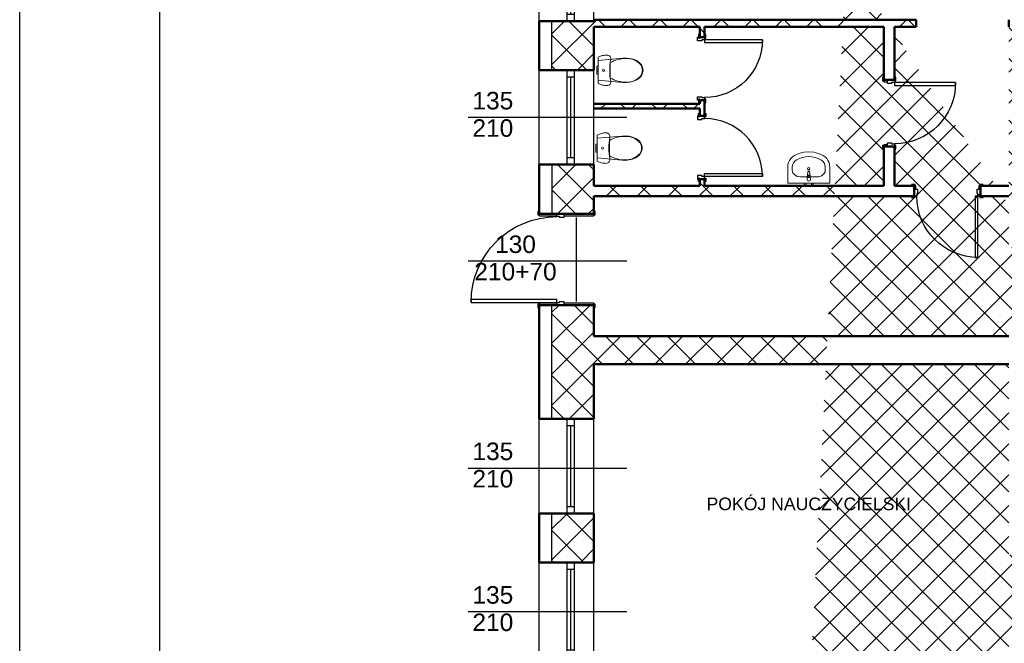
# Model space of a CAD drawing. Header units: millimetres. Extents: x 2263 to 12009, y 1338 to 5538.
# Tile 8 of 78: x 2263 to 3669, y 3645 to 4535. Entities that reach past the tile are written whole.
import ezdxf

# ---------------------------------------------------------------- set-up
doc = ezdxf.new("R2010")
doc.units = ezdxf.units.MM
for name, color, linetype in [('2D - Ogólne', 7, 'Continuous'), ('Drzwi Archicad', 7, 'Continuous'), ('Konstrukcja - Ściany zew', 7, 'Continuous'), ('Okna Archicada', 7, 'Continuous'), ('Opisy - Teksty', 7, 'Continuous')]:
    doc.layers.add(name, color=color, linetype=linetype)
for name, color, linetype, lineweight in [('A_opisy', 81, 'Continuous', 13), ('A_sanitarka', 140, 'Continuous', 13), ('A_ściany istniejące hatch', 82, 'Continuous', 9)]:
    doc.layers.add(name, color=color, linetype=linetype, lineweight=lineweight)
doc.styles.get("Standard").update_dxf_attribs({"font": 'arial.ttf'})
doc.styles.add('STYL_AUTOMATYCZNY_1', font='arial.ttf')

# ---------------------------------------------------------------- blocks, each defined once
blk = doc.blocks.new('Okno 27_2')
at = {"layer": 'Okna Archicada', "color": 7, "linetype": 'Continuous', "lineweight": 25}
for p, q in [((-675, 400), (675, 400)), ((-675, 0), (-575, 0)), ((-575, 0), (-575, -100)), ((-575, 0), (575, 0)), ((575, -100), (575, 0)), ((575, 0), (675, 0)), ((-575, -100), (-675, -100)), ((-575, -50), (575, -50)), ((575, -100), (-575, -100)), ((675, -100), (575, -100)), ((-675, -380), (675, -380))]:
    blk.add_line(p, q, dxfattribs=at)
at = {"layer": 'Okna Archicada', "color": 7, "linetype": 'Continuous', "lineweight": 50}
for p, q in [((-675, 400), (-675, 0)), ((675, 400), (675, 0)), ((-675, 0), (-675, -100)), ((-675, 0), (-675, -100)), ((675, 0), (675, -100)), ((675, 0), (675, -100)), ((-675, -100), (-675, -380)), ((675, -100), (675, -380))]:
    blk.add_line(p, q, dxfattribs=at)
blk = doc.blocks.new('Drzwi metalowe 27_5')
at = {"layer": 'Drzwi Archicad', "color": 7, "linetype": 'Continuous', "lineweight": 25}
for p, q in [((572, 0), (572, 1224)), ((572, 1224), (612, 1224)), ((612, 1224), (612, 0)), ((-687, 250), (-687, 269)), ((-687, 269), (-637, 269)), ((-637, 250), (-687, 250)), ((-650, 0), (-650, 250)), ((-650, 250), (-625, 250)), ((-637, 269), (-637, 250)), ((-625, 250), (-625, 0)), ((625, 0), (625, 250)), ((625, 250), (650, 250)), ((637, 269), (687, 269)), ((637, 250), (637, 269)), ((687, 250), (637, 250)), ((650, 250), (650, 0)), ((687, 269), (687, 250)), ((-625, 0), (-650, 0)), ((-612, 0), (-650, 0)), ((-650, 0), (-650, -100)), ((-612, -40), (-612, 0)), ((612, 0), (572, 0)), ((650, 0), (612, 0)), ((612, 0), (612, -40)), ((650, 0), (625, 0)), ((650, -100), (650, 0)), ((-650, -530), (-650, -100)), ((-650, -100), (-625, -100)), ((-650, -100), (-600, -100)), ((-625, -100), (-625, -530)), ((-600, -40), (-612, -40)), ((-600, -100), (-600, -40)), ((612, -40), (600, -40)), ((600, -40), (600, -100)), ((600, -100), (650, -100)), ((625, -530), (625, -100)), ((625, -100), (650, -100)), ((650, -100), (650, -530)), ((-687, -549), (-687, -530)), ((-687, -530), (-637, -530)), ((-637, -549), (-687, -549)), ((-625, -530), (-650, -530)), ((-637, -530), (-637, -549)), ((650, -530), (625, -530)), ((637, -530), (687, -530)), ((637, -549), (637, -530)), ((687, -549), (637, -549)), ((687, -530), (687, -549))]:
    blk.add_line(p, q, dxfattribs=at)
at = {"layer": 'Drzwi Archicad', "color": 7, "linetype": 'Continuous', "lineweight": 50}
for p, q in [((-650, 250), (-687, 250)), ((-650, 250), (-687, 250)), ((-650, 250), (-650, 0)), ((-650, 250), (-650, 0)), ((-650, 250), (-650, 0)), ((650, 250), (650, 0)), ((650, 250), (650, 0)), ((650, 250), (650, 0)), ((650, 250), (687, 250)), ((650, 250), (687, 250)), ((-650, 0), (-650, -100)), ((-650, 0), (-650, -100)), ((650, 0), (650, -100)), ((650, 0), (650, -100)), ((-650, -100), (-650, -530)), ((-650, -100), (-650, -530)), ((650, -100), (650, -530)), ((650, -100), (650, -530)), ((-650, -530), (-687, -530)), ((-650, -530), (-687, -530)), ((650, -530), (687, -530)), ((650, -530), (687, -530))]:
    blk.add_line(p, q, dxfattribs=at)
at = {"layer": 'Drzwi Archicad', "color": 7, "linetype": 'Continuous', "lineweight": 25}
blk.add_arc((612, 0), 1224, 90, 180, dxfattribs=at)
blk = doc.blocks.new('Ściana_11_1', base_point=(-17472, 24720))
at = {"layer": 'Konstrukcja - Ściany zew', "color": 7, "linetype": 'Continuous', "lineweight": 50}
for p, q in [((-18252, 20021), (-17852, 20021)), ((-17852, 20021), (-17752, 20021)), ((-17752, 20021), (-17472, 20021)), ((-18252, 19321), (-17852, 19321)), ((-17852, 19321), (-17752, 19321)), ((-17752, 19321), (-17472, 19321)), ((-18252, 17971), (-17852, 17971)), ((-17852, 17971), (-17752, 17971)), ((-17752, 17971), (-17472, 17971)), ((-18252, 17266), (-18252, 17303)), ((-17472, 17266), (-17472, 17303)), ((-18252, 17266), (-18002, 17266)), ((-18252, 17266), (-18002, 17266)), ((-18002, 17266), (-17902, 17266)), ((-17902, 17266), (-17472, 17266)), ((-18252, 15966), (-18252, 15929)), ((-18252, 15966), (-18002, 15966)), ((-18252, 15966), (-18002, 15966)), ((-18002, 15966), (-17902, 15966)), ((-17902, 15966), (-17472, 15966)), ((-17472, 15966), (-17472, 15929)), ((-18252, 14341), (-17852, 14341)), ((-17852, 14341), (-17752, 14341)), ((-17752, 14341), (-17472, 14341)), ((-18252, 12991), (-17852, 12991)), ((-17852, 12991), (-17752, 12991)), ((-17752, 12991), (-17472, 12991)), ((-18252, 12291), (-17852, 12291)), ((-17852, 12291), (-17752, 12291)), ((-17752, 12291), (-17472, 12291))]:
    blk.add_line(p, q, dxfattribs=at)
at = {"layer": 'Konstrukcja - Ściany zew', "color": 7, "linetype": 'Continuous', "lineweight": 50, "flags": 128}
for points in [[(-18252, 20021), (-18252, 19321)], [(-17472, 19321), (-17472, 19940)], [(-18252, 17971), (-18252, 17266)], [(-17472, 17670), (-17472, 17971)], [(-17472, 17266), (-17472, 17520)], [(-18252, 15966), (-18252, 14341)], [(-17472, 15520), (-17472, 15966)], [(-17472, 14341), (-17472, 15120)], [(-18252, 12991), (-18252, 12291)], [(-17472, 12291), (-17472, 12991)]]:
    blk.add_lwpolyline(points, dxfattribs=at)
at = {"layer": 'Drzwi Archicad', "color": 21, "linetype": 'Continuous', "lineweight": 13, "true_color": 0xff9955, "xscale": -1, "zscale": 1000, "rotation": 89.99999999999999}
blk.add_blockref('Drzwi metalowe 27_5', (-18002, 16616), dxfattribs=at)
at = {"layer": 'Okna Archicada', "color": 21, "linetype": 'Continuous', "lineweight": 13, "true_color": 0xff9955, "zscale": 1000, "rotation": 89.99999999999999}
for p in [(-17852, 20696), (-17852, 18646), (-17852, 13666), (-17852, 11616)]:
    blk.add_blockref('Okno 27_2', p, dxfattribs=at)
blk = doc.blocks.new('Ściana_29_1', base_point=(-11072, 15120))
at = {"layer": 'Konstrukcja - Ściany zew', "color": 7, "linetype": 'Continuous', "lineweight": 50, "flags": 128}
for points in [[(-11552, 15520), (-17472, 15520)], [(-17472, 15120), (-11552, 15120)]]:
    blk.add_lwpolyline(points, dxfattribs=at)
blk = doc.blocks.new('Drzwi metalowe 27_10')
at = {"layer": 'Drzwi Archicad', "color": 7, "linetype": 'Continuous', "lineweight": 25}
for p, q in [((397, 0), (397, 874)), ((397, 874), (437, 874)), ((437, 874), (437, 0)), ((-512, 0), (-512, 19)), ((-512, 19), (-462, 19)), ((-462, 0), (-512, 0)), ((-437, 0), (-475, 0)), ((-475, 0), (-475, -100)), ((-462, 19), (-462, 0)), ((-437, -40), (-437, 0)), ((437, 0), (397, 0)), ((475, 0), (437, 0)), ((437, 0), (437, -40)), ((462, 19), (512, 19)), ((462, 0), (462, 19)), ((512, 0), (462, 0)), ((475, -100), (475, 0)), ((512, 19), (512, 0)), ((-475, -150), (-475, -100)), ((-475, -100), (-450, -100)), ((-475, -100), (-425, -100)), ((-450, -100), (-450, -150)), ((-425, -40), (-437, -40)), ((-425, -100), (-425, -40)), ((437, -40), (425, -40)), ((425, -40), (425, -100)), ((425, -100), (475, -100)), ((450, -150), (450, -100)), ((450, -100), (475, -100)), ((475, -100), (475, -150)), ((-512, -169), (-512, -150)), ((-512, -150), (-462, -150)), ((-462, -169), (-512, -169)), ((-450, -150), (-475, -150)), ((-462, -150), (-462, -169)), ((475, -150), (450, -150)), ((462, -150), (512, -150)), ((462, -169), (462, -150)), ((512, -169), (462, -169)), ((512, -150), (512, -169))]:
    blk.add_line(p, q, dxfattribs=at)
at = {"layer": 'Drzwi Archicad', "color": 7, "linetype": 'Continuous', "lineweight": 50}
for p, q in [((-475, 0), (-512, 0)), ((-475, 0), (-512, 0)), ((-475, 0), (-475, -100)), ((-475, 0), (-475, -100)), ((475, 0), (475, -100)), ((475, 0), (475, -100)), ((475, 0), (512, 0)), ((475, 0), (512, 0)), ((-475, -100), (-475, -150)), ((-475, -100), (-475, -150)), ((475, -100), (475, -150)), ((475, -100), (475, -150)), ((-475, -150), (-512, -150)), ((-475, -150), (-512, -150)), ((475, -150), (512, -150)), ((475, -150), (512, -150))]:
    blk.add_line(p, q, dxfattribs=at)
at = {"layer": 'Drzwi Archicad', "color": 7, "linetype": 'Continuous', "lineweight": 25}
blk.add_arc((437, 0), 874, 90, 180, dxfattribs=at)
blk = doc.blocks.new('Ściana_30_1', base_point=(-17472, 17520))
at = {"layer": 'Konstrukcja - Ściany zew', "color": 7, "linetype": 'Continuous', "lineweight": 50}
for p, q in [((-12902, 17670), (-12939, 17670)), ((-12902, 17620), (-12902, 17670)), ((-12902, 17520), (-12902, 17620)), ((-11952, 17670), (-11915, 17670)), ((-11952, 17620), (-11952, 17670)), ((-11952, 17520), (-11952, 17620)), ((-12902, 17520), (-12939, 17520)), ((-11952, 17520), (-11915, 17520))]:
    blk.add_line(p, q, dxfattribs=at)
at = {"layer": 'Konstrukcja - Ściany zew', "color": 7, "linetype": 'Continuous', "lineweight": 50, "flags": 128}
for points in [[(-15962, 17670), (-17472, 17670)], [(-13333, 17670), (-15892, 17670)], [(-12902, 17670), (-13183, 17670)], [(-11552, 17670), (-11952, 17670)], [(-17472, 17520), (-12902, 17520)], [(-11952, 17520), (-11552, 17520)]]:
    blk.add_lwpolyline(points, dxfattribs=at)
at = {"layer": 'Drzwi Archicad', "color": 21, "linetype": 'Continuous', "lineweight": 13, "true_color": 0xff9955, "xscale": -1, "zscale": 1000, "rotation": 180}
blk.add_blockref('Drzwi metalowe 27_10', (-12427, 17520), dxfattribs=at)
blk = doc.blocks.new('Prosty otwór drzwiowy_9')
at = {"layer": 'Drzwi Archicad', "color": 7, "linetype": 'Continuous', "lineweight": 50}
for p, q in [((-660, 0), (-660, -100)), ((660, 0), (660, -100))]:
    blk.add_line(p, q, dxfattribs=at)
blk = doc.blocks.new('Ściana_110_1', base_point=(-17472, 19940))
at = {"layer": 'Konstrukcja - Ściany zew', "color": 7, "linetype": 'Continuous', "lineweight": 50}
for p, q in [((-12872, 19940), (-12872, 20040)), ((-11552, 19940), (-11552, 20040))]:
    blk.add_line(p, q, dxfattribs=at)
at = {"layer": 'Konstrukcja - Ściany zew', "color": 7, "linetype": 'Continuous', "lineweight": 50, "flags": 128}
for points in [[(-12872, 20040), (-17472, 20040)], [(-17472, 19940), (-15962, 19940)], [(-15892, 19940), (-13333, 19940)], [(-13183, 19940), (-12872, 19940)]]:
    blk.add_lwpolyline(points, dxfattribs=at)
at = {"layer": 'Drzwi Archicad', "color": 21, "linetype": 'Continuous', "lineweight": 13, "true_color": 0xff9955, "xscale": -1, "zscale": 1000, "rotation": 180}
blk.add_blockref('Prosty otwór drzwiowy_9', (-12212, 19940), dxfattribs=at)
blk = doc.blocks.new('Ściana_111_1', base_point=(-17472, 18770))
at = {"layer": 'Konstrukcja - Ściany zew', "color": 7, "linetype": 'Continuous', "lineweight": 50, "flags": 128}
for points in [[(-15962, 18840), (-17472, 18840)], [(-17472, 18770), (-15962, 18770)]]:
    blk.add_lwpolyline(points, dxfattribs=at)
blk = doc.blocks.new('Drzwi metalowe 27_21')
at = {"layer": 'Drzwi Archicad', "color": 7, "linetype": 'Continuous', "lineweight": 25}
for p, q in [((372, 0), (372, 824)), ((372, 824), (412, 824)), ((412, 824), (412, 0)), ((-487, 0), (-487, 19)), ((-487, 19), (-437, 19)), ((-437, 0), (-487, 0)), ((-412, 0), (-450, 0)), ((-450, 0), (-450, -100)), ((-437, 19), (-437, 0)), ((-412, -40), (-412, 0)), ((412, 0), (372, 0)), ((450, 0), (412, 0)), ((412, 0), (412, -40)), ((437, 19), (487, 19)), ((437, 0), (437, 19)), ((487, 0), (437, 0)), ((450, -100), (450, 0)), ((487, 19), (487, 0)), ((-487, -89), (-487, -70)), ((-487, -70), (-437, -70)), ((-437, -89), (-487, -89)), ((-450, -100), (-400, -100)), ((-437, -70), (-437, -89)), ((-400, -40), (-412, -40)), ((-400, -100), (-400, -40)), ((412, -40), (400, -40)), ((400, -40), (400, -100)), ((400, -100), (450, -100)), ((437, -70), (487, -70)), ((437, -89), (437, -70)), ((487, -89), (437, -89)), ((487, -70), (487, -89))]:
    blk.add_line(p, q, dxfattribs=at)
at = {"layer": 'Drzwi Archicad', "color": 7, "linetype": 'Continuous', "lineweight": 50}
for p, q in [((-450, 0), (-487, 0)), ((-450, 0), (-487, 0)), ((-450, 0), (-450, -70)), ((-450, 0), (-450, -70)), ((450, 0), (450, -70)), ((450, 0), (450, -70)), ((450, 0), (487, 0)), ((450, 0), (487, 0)), ((-450, -70), (-487, -70)), ((-450, -70), (-487, -70)), ((450, -70), (487, -70)), ((450, -70), (487, -70))]:
    blk.add_line(p, q, dxfattribs=at)
at = {"layer": 'Drzwi Archicad', "color": 7, "linetype": 'Continuous', "lineweight": 25}
blk.add_arc((412, 0), 824, 90, 180, dxfattribs=at)
blk = doc.blocks.new('Ściana_112_1', base_point=(-15962, 19940))
at = {"layer": 'Konstrukcja - Ściany zew', "color": 7, "linetype": 'Continuous', "lineweight": 50}
for p, q in [((-15962, 19790), (-15962, 19827)), ((-15892, 19790), (-15892, 19827)), ((-15892, 19790), (-15962, 19790)), ((-15962, 18890), (-15962, 18853)), ((-15892, 18890), (-15962, 18890)), ((-15892, 18890), (-15892, 18853)), ((-15962, 18665), (-15962, 18702)), ((-15892, 18665), (-15892, 18702)), ((-15892, 18665), (-15962, 18665)), ((-15962, 17765), (-15962, 17728)), ((-15892, 17765), (-15962, 17765)), ((-15892, 17765), (-15892, 17728))]:
    blk.add_line(p, q, dxfattribs=at)
at = {"layer": 'Konstrukcja - Ściany zew', "color": 7, "linetype": 'Continuous', "lineweight": 50, "flags": 128}
for points in [[(-15962, 19940), (-15962, 19790)], [(-15892, 19790), (-15892, 19940)], [(-15962, 18890), (-15962, 18840)], [(-15892, 18665), (-15892, 18890)], [(-15962, 18770), (-15962, 18665)], [(-15962, 17765), (-15962, 17670)], [(-15892, 17670), (-15892, 17765)]]:
    blk.add_lwpolyline(points, dxfattribs=at)
at = {"layer": 'Drzwi Archicad', "color": 21, "linetype": 'Continuous', "lineweight": 13, "true_color": 0xff9955, "xscale": -1, "zscale": 1000, "rotation": 270}
blk.add_blockref('Drzwi metalowe 27_21', (-15892, 19340), dxfattribs=at)
at = {"layer": 'Drzwi Archicad', "color": 21, "linetype": 'Continuous', "lineweight": 13, "true_color": 0xff9955, "zscale": 1000, "rotation": 270}
blk.add_blockref('Drzwi metalowe 27_21', (-15892, 18215), dxfattribs=at)
blk = doc.blocks.new('Ściana_113_1', base_point=(-13333, 19940))
at = {"layer": 'Konstrukcja - Ściany zew', "color": 7, "linetype": 'Continuous', "lineweight": 50}
for p, q in [((-13333, 19180), (-13333, 19217)), ((-13283, 19180), (-13333, 19180)), ((-13183, 19180), (-13283, 19180)), ((-13183, 19180), (-13183, 19217)), ((-13333, 18230), (-13333, 18193)), ((-13283, 18230), (-13333, 18230)), ((-13183, 18230), (-13283, 18230)), ((-13183, 18230), (-13183, 18193))]:
    blk.add_line(p, q, dxfattribs=at)
at = {"layer": 'Konstrukcja - Ściany zew', "color": 7, "linetype": 'Continuous', "lineweight": 50, "flags": 128}
for points in [[(-13333, 19940), (-13333, 19180)], [(-13183, 19180), (-13183, 19940)], [(-13333, 18230), (-13333, 17670)], [(-13183, 17670), (-13183, 18230)]]:
    blk.add_lwpolyline(points, dxfattribs=at)
at = {"layer": 'Drzwi Archicad', "color": 21, "linetype": 'Continuous', "lineweight": 13, "true_color": 0xff9955, "xscale": -1, "zscale": 1000, "rotation": 270}
blk.add_blockref('Drzwi metalowe 27_10', (-13183, 18705), dxfattribs=at)
blk = doc.blocks.new('Umywalka 27')
for p, q in [((119, -92), (-119, -92)), ((-14, -97), (-14, -82)), ((-14, -82), (14, -82)), ((14, -82), (14, -97)), ((-235, -183), (-235, -229)), ((235, -183), (235, -229))]:
    blk.add_line(p, q)
at = {"flags": 128}
for points in [[(-300, 0), (-300, -229), (-297, -263), (-289, -295), (-274, -326), (-256, -353), (-232, -377), (-205, -396), (-140, -426), (-71, -444), (0, -450), (71, -444), (140, -426), (205, -396), (232, -377), (256, -353), (274, -326), (289, -295), (297, -263), (300, -229), (300, 0)], [(-64, 0), (-37, 0), (-37, 20), (-64, 20)], [(37, 0), (64, 0), (64, 20), (37, 20)]]:
    blk.add_lwpolyline(points, close=True, dxfattribs=at)
blk.add_lwpolyline([(-25, -57), (-21, -99, 0.12102), (-18, -109), (-11, -162, 0.882566), (11, -162), (18, -109, 0.12102), (21, -99), (25, -57, 1)], format="xyb", close=True, dxfattribs=at)
blk.add_circle((0, -207), 17.5)
for radius, start, end in [(21.1, 212.771, 327.229), (13.6, 180, 0)]:
    blk.add_arc((0, -97), radius, start, end)
for centre, major_axis, ratio, start_param, end_param in [((-119, -183), (116, 0), 0.783646, 1.570796, 3.141593), ((119, -183), (116, 0), 0.783646, 0, 1.570796), ((-119, -229), (0, 121), 0.956522, 1.570796, 2.644618), ((119, -229), (0, 121), 0.956522, 3.638567, 4.712389), ((0, 0), (0, 382), 0.956522, 2.644618, 3.638567)]:
    blk.add_ellipse(centre, major_axis=major_axis, ratio=ratio, start_param=start_param, end_param=end_param)
blk = doc.blocks.new('WC 27')
for p, q in [((-57, 20), (-40, 20)), ((-57, 0), (-57, 20)), ((-40, 20), (-16, 20)), ((-16, 20), (-11, 20)), ((-16, 0), (-16, 20)), ((-11, 20), (0, 20)), ((0, 20), (11, 20)), ((0, 0), (11, 0)), ((11, 20), (16, 20)), ((11, 0), (16, 0)), ((16, 0), (16, 20)), ((16, 20), (40, 20)), ((16, 0), (40, 0)), ((40, 20), (57, 20)), ((40, 0), (57, 0)), ((57, 0), (57, 20)), ((-57, 0), (-40, 0)), ((-40, 0), (-16, 0)), ((-16, 0), (-11, 0)), ((-11, 0), (0, 0)), ((0, -173), (-109, -173)), ((109, -173), (0, -173))]:
    blk.add_line(p, q)
at = {"flags": 128}
for points in [[(-187, 0), (-194, -15), (-200, -31), (-205, -46), (-210, -62), (-213, -79), (-216, -95), (-217, -112), (-218, -128), (-216, -140), (-212, -151), (-206, -161), (-198, -169), (-188, -175), (-178, -179), (-166, -181), (-154, -180), (-116, -173), (-78, -168), (-39, -165), (0, -164), (39, -165), (78, -168), (116, -173), (154, -180), (166, -181), (178, -179), (188, -175), (198, -169), (206, -161), (212, -151), (216, -140), (218, -128), (217, -112), (216, -95), (213, -79), (210, -62), (205, -46), (200, -31), (194, -15), (187, 0)], [(-169, -453), (-157, -503), (-138, -550), (-112, -587), (-79, -616), (-41, -634), (0, -640), (41, -634), (79, -616), (112, -587), (138, -550), (157, -503), (169, -453), (175, -402), (173, -350), (141, 0), (-141, 0), (-173, -350), (-175, -402)]]:
    blk.add_lwpolyline(points, close=True, dxfattribs=at)
blk.add_ellipse((0, -75), major_axis=(15, 0), ratio=0.999724)
for centre, major_axis, start_param, end_param in [((258, -388), (0, 426), 1.041392, 1.594412), ((-258, -388), (0, 426), 4.688771, 5.241791), ((89, -412), (0, 257), 1.515065, 2.415654), ((-89, -412), (0, 257), 3.867528, 4.768116), ((1, -493), (0, 139), 2.509088, 3.135732), ((-1, -493), (0, 139), 3.147454, 3.774097)]:
    blk.add_ellipse(centre, major_axis=major_axis, ratio=0.999377, start_param=start_param, end_param=end_param)

msp = doc.modelspace()

# ---------------------------------------------------------------- hatches: boundary and pattern name
at = {"layer": 'A_ściany istniejące hatch', "linetype": 'ByBlock', "lineweight": 25}
h = msp.add_hatch(dxfattribs=at)
h.set_pattern_fill('NET', color=0, scale=250, angle=45)
h.set_pattern_definition([(45, (37537.47, -788.94), (-22.097087, 22.097087), []), (135, (37537.47, -788.94), (-22.097087, -22.097087), [])])
h.paths.add_polyline_path([(5550.83871, 4367.38309), (5592.83871, 4367.38308), (5592.83871, 4105.38308), (5802.83871, 4105.38308), (5802.83871, 4063.38308), (5550.83871, 4063.38308)], flags=16)
h.paths.add_polyline_path([(6144.84036, 4091.38308), (6144.84036, 4031.38308), (6024.83871, 4031.38308), (6024.83871, 3871.38308), (5964.83871, 3871.38308), (5964.83871, 4063.38308), (5922.83871, 4063.38308), (5922.83871, 4105.38308), (5926.83871, 4105.38308), (5926.83871, 4764.38308), (5592.83871, 4764.38308), (5592.83871, 4718.38308), (5550.83871, 4718.38308), (5550.83871, 4808.38308), (6008.83871, 4808.38308), (6008.8387, 4764.38308), (5970.83871, 4764.38308), (5970.83871, 4091.38308)], flags=17)
h.paths.add_polyline_path([(6748.83871, 4091.38308), (6890.83871, 4091.38308), (6890.83871, 4153.38308), (6934.83871, 4153.38308), (6934.83871, 3868.38309), (6874.83871, 3868.38309), (6874.83871, 4031.38308), (6748.83871, 4031.38308)], flags=17)
h.paths.add_polyline_path([(6791.83871, 3211.38308), (6874.83871, 3211.38308), (6874.83871, 3326.38309), (6934.83871, 3326.38309), (6934.83871, 3153.38308), (6874.83871, 3153.38308), (6874.83871, 3186.38308), (6791.83871, 3186.38308)], flags=17)
h.paths.add_polyline_path([(6434.83871, 3781.38308), (6464.83871, 3781.38308), (6464.83871, 3751.38308), (6434.83871, 3751.38308)], flags=17)
h.paths.add_polyline_path([(6434.83871, 3487.38308), (6464.83871, 3487.38308), (6464.83871, 3517.38308), (6434.83871, 3517.38308)], flags=17)
h.paths.add_polyline_path([(5946.83871, 1941.38308), (6006.83871, 1941.38308), (6006.83871, 1781.38308), (6244.83871, 1781.38308), (6244.83871, 1961.38308), (6304.83871, 1961.38308), (6304.83871, 1781.38308), (6874.83871, 1781.38308), (6874.83871, 1931.38308), (6934.83871, 1931.38308), (6934.83871, 1721.38308), (5946.83871, 1721.38308)])
h.paths.add_polyline_path([(3464.83871, 5091.38308), (3677.83871, 5091.38309), (3677.8387, 5185.4173), (3702.8387, 5185.4173), (3702.8387, 5066.38308), (3464.83871, 5066.38308)], flags=17)
h.paths.add_polyline_path([(4097.83871, 5065.72859), (4132.83871, 5065.72859), (4132.83871, 5185.4173), (4097.83871, 5185.4173)], flags=17)
h.paths.add_polyline_path([(4387.83871, 3241.38308), (4457.83869, 3241.38308), (4457.83869, 3181.38308), (4387.83871, 3181.38308)], flags=17)
h.paths.add_polyline_path([(4797.83871, 3241.38308), (4867.83871, 3241.38308), (4867.83871, 3181.38308), (4797.83871, 3181.38308)], flags=17)
h.paths.add_polyline_path([(5238.83871, 3241.38308), (5306.83869, 3241.38308), (5306.83869, 3181.38308), (5238.83871, 3181.38308)], flags=17)
h.paths.add_polyline_path([(5441.83871, 3241.38308), (5522.83869, 3241.38308), (5522.83869, 3181.38308), (5441.83871, 3181.38308)], flags=17)
h.paths.add_polyline_path([(6024.83871, 3741.38308), (5964.83871, 3741.38308), (5964.83871, 3665.38308), (6024.83871, 3665.38308)], flags=17)
h.paths.add_polyline_path([(5592.83871, 4588.38308), (5550.83871, 4588.38308), (5550.83871, 4497.38309), (5592.83871, 4497.38309)], flags=16)
h.paths.add_polyline_path([(6138.83871, 4808.38308), (6272.83871, 4808.38308), (6272.83871, 4764.38308), (6138.83871, 4764.38308)], flags=17)
h.paths.add_polyline_path([(6890.83871, 4488.38309), (6934.83871, 4488.38309), (6934.83871, 4563.38308), (6890.83871, 4563.38308)], flags=17)
h.paths.add_polyline_path([(6890.83871, 4283.38308), (6934.83871, 4283.38308), (6934.83871, 4358.38308), (6890.83871, 4358.38308)], flags=17)
h.paths.add_polyline_path([(6874.83871, 3662.38309), (6934.83871, 3662.38309), (6934.83871, 3738.38309), (6874.83871, 3738.38309)], flags=17)
h.paths.add_polyline_path([(6874.83871, 3456.38309), (6934.83871, 3456.38309), (6934.83871, 3532.38309), (6874.83871, 3532.38309)], flags=17)
h.paths.add_polyline_path([(6874.83871, 2948.38309), (6934.83871, 2948.38309), (6934.83871, 3023.38308), (6874.83871, 3023.38308)], flags=17)
h.paths.add_polyline_path([(6874.83871, 2743.38309), (6934.83871, 2743.38309), (6934.83871, 2818.38308), (6874.83871, 2818.38308)], flags=17)
h.paths.add_polyline_path([(6874.83871, 2271.38309), (6934.83871, 2271.38309), (6934.83871, 2341.38308), (6874.83871, 2341.38308)], flags=17)
h.paths.add_polyline_path([(6934.83871, 2066.38308), (6874.83871, 2066.38308), (6874.83871, 2136.38308), (6934.83871, 2136.38308)], flags=17)
h.paths.add_polyline_path([(5649.83871, 2181.38308), (5719.83871, 2181.38308), (5719.83871, 2121.38308), (5649.83871, 2121.38308)], flags=17)
h.paths.add_polyline_path([(5444.83871, 2121.38308), (5514.83871, 2121.38308), (5514.83871, 2181.38308), (5444.83871, 2181.38308)], flags=17)
h.paths.add_polyline_path([(5239.83871, 2181.38308), (5309.83871, 2181.38308), (5309.83871, 2121.38308), (5239.83871, 2121.38308)], flags=17)
h.paths.add_polyline_path([(4982.83871, 2121.38308), (5104.83869, 2121.38308), (5104.83869, 2181.38308), (4982.83871, 2181.38308)], flags=17)
h.paths.add_polyline_path([(4777.83871, 2181.38308), (4847.83871, 2181.38308), (4847.83871, 2121.38308), (4777.83871, 2121.38308)], flags=17)
h.paths.add_polyline_path([(4572.83871, 2121.38308), (4642.83871, 2121.38308), (4642.83871, 2181.38308), (4572.83871, 2181.38308)], flags=17)
h.paths.add_polyline_path([(4367.83871, 2181.38308), (4437.83871, 2181.38308), (4437.83871, 2121.38308), (4367.83871, 2121.38308)], flags=17)
h.paths.add_polyline_path([(6256.83871, 2181.38308), (6170.33871, 2181.38308), (6170.35412, 2121.38308), (6244.83871, 2121.38308), (6244.83871, 2071.38308), (6304.83871, 2071.38308), (6304.83871, 2314.88308), (6256.83871, 2314.88308)], flags=17)
h.paths.add_polyline_path([(6060.33871, 2181.38308), (6060.35412, 2121.38308), (6006.83871, 2121.38308), (6006.83871, 2081.38308), (5946.83871, 2081.38308), (5946.83871, 2121.38308), (5854.83871, 2121.38308), (5854.83871, 2181.38308)], flags=17)
h.paths.add_polyline_path([(4072.83871, 2075.38308), (4132.83871, 2075.38308), (4132.83871, 2121.38308), (4232.83871, 2121.38308), (4232.83869, 2181.38308), (4072.83871, 2181.38308)], flags=17)
h.paths.add_polyline_path([(5862.83871, 3241.38308), (5964.83871, 3241.38308), (5964.83871, 3535.38308), (6024.83871, 3535.38308), (6024.83871, 3211.38308), (6041.83871, 3211.38308), (6041.83871, 3186.38308), (6024.83871, 3186.38308), (6024.83871, 2831.38308), (6051.83871, 2831.38308), (6051.83871, 2751.38308), (6024.83871, 2751.38308), (6024.83871, 2531.38308), (5849.33871, 2531.38308), (5849.33871, 2579.38308), (5984.83871, 2579.38308), (5984.83871, 3181.38308), (5862.83871, 3181.38308)], flags=17)
h.paths.add_polyline_path([(5657.83871, 3241.38308), (5727.83871, 3241.38308), (5727.83871, 3181.38308), (5694.83871, 3181.38308), (5694.83871, 3015.38308), (5662.83871, 3015.38309), (5662.83871, 3181.38308), (5657.83871, 3181.38308)], flags=17)
h.paths.add_polyline_path([(5415.83871, 2579.38308), (5662.83871, 2579.38308), (5662.83871, 2729.38309), (5694.83871, 2729.38309), (5694.83871, 2579.38308), (5739.33871, 2579.38308), (5739.33871, 2531.38308), (5415.83871, 2531.38308)], flags=17)
h.paths.add_polyline_path([(4426.83871, 2579.38308), (4426.83871, 2531.38308), (4666.83871, 2531.38308), (4666.83871, 2579.38308), (4662.83871, 2579.38308), (4662.83871, 2671.38308), (4634.83871, 2671.38308), (4634.83871, 2579.38308)], flags=17)
h.paths.add_polyline_path([(4072.83871, 3272.38308), (4132.83871, 3272.38308), (4132.83871, 3241.38308), (4252.83871, 3241.38308), (4252.83869, 3181.38308), (4112.83871, 3181.38308), (4112.83871, 2579.38308), (4316.83871, 2579.38308), (4316.83871, 2531.38308), (4072.83871, 2531.38308)], flags=17)
h.paths.add_polyline_path([(4132.83871, 3568.79816), (4072.83871, 3568.79816), (4072.83871, 3412.3831), (4132.83871, 3412.3831)], flags=17)
h.paths.add_polyline_path([(4132.83871, 3783.35665), (4072.83871, 3783.35665), (4072.83871, 3703.79816), (4132.83871, 3703.79816)], flags=17)
h.paths.add_polyline_path([(4132.83871, 3998.38308), (4072.83871, 3998.38308), (4072.83871, 3918.35666), (4132.83871, 3918.35666)], flags=17)
h.paths.add_polyline_path([(4132.83871, 4318.38308), (4072.83871, 4318.38308), (4072.83871, 4133.38308), (4132.83871, 4133.38308)], flags=17)
h.paths.add_polyline_path([(4132.83871, 4523.38308), (4072.83871, 4523.38308), (4072.83871, 4453.3831), (4132.83871, 4453.3831)], flags=17)
h.paths.add_polyline_path([(4132.83871, 4738.38308), (4072.83871, 4738.38308), (4072.83871, 4658.38308), (4132.83871, 4658.38308)], flags=17)
h.paths.add_polyline_path([(3082.83871, 4463.49943), (3022.83871, 4463.49943), (3022.83871, 4533.47941), (3082.83871, 4533.47941), (3082.83871, 4535.38308), (3542.83871, 4535.38308), (3542.83871, 4525.38308), (3511.73871, 4525.38308), (3511.73871, 4449.38308), (3496.73871, 4449.38308), (3496.73871, 4525.38308), (3240.83871, 4525.38308), (3240.83871, 4510.37993), (3233.83871, 4510.37993), (3233.83871, 4525.38308), (3082.83871, 4525.38308)])
h.paths.add_polyline_path([(3082.83871, 4408.38308), (3082.83871, 4415.38308), (3233.83871, 4415.38308), (3233.83871, 4420.37993), (3240.83871, 4420.37993), (3240.83871, 4397.90202), (3233.83871, 4397.90202), (3233.83871, 4408.38308)], flags=17)
h.paths.add_polyline_path([(3022.83871, 4328.49943), (3082.83871, 4328.49943), (3082.83871, 4298.38308), (3233.83871, 4298.38308), (3233.83871, 4307.90202), (3240.83871, 4307.90202), (3240.83871, 4298.38308), (3496.73871, 4298.38308), (3496.73871, 4354.38308), (3511.73871, 4354.38308), (3511.73871, 4298.38308), (3539.83871, 4298.38308), (3539.83871, 4283.38308), (3082.83871, 4283.38308), (3082.83871, 4258.01945), (3022.83871, 4258.01945)])
h.paths.add_polyline_path([(3022.83871, 4128.01945), (3082.83871, 4128.01945), (3082.83871, 4083.38308), (3674.83871, 4083.38308), (3674.83871, 4100.64844), (3722.83871, 4100.64844), (3722.83871, 3771.38225), (3674.83871, 3771.38225), (3674.83871, 4043.38308), (3082.83871, 4043.38308), (3082.83871, 3965.51194), (3022.83871, 3965.51194)])
h.paths.add_polyline_path([(3022.83871, 3625.53195), (3082.83871, 3625.53195), (3082.83871, 3603.38308), (3674.83871, 3603.38308), (3674.83871, 3661.38225), (3722.83871, 3661.38225), (3722.83871, 3264.38225), (3674.83871, 3264.38225), (3674.83871, 3578.38308), (3082.83871, 3578.38308), (3082.83871, 3555.31567), (3022.83871, 3555.31567)])
h.paths.add_polyline_path([(3022.83871, 3211.185), (3082.83871, 3211.185), (3082.83871, 3141.38308), (3674.83871, 3141.38308), (3674.83871, 3154.38225), (3722.83871, 3154.38225), (3722.83871, 3095.74402), (3674.83871, 3095.74402), (3674.83871, 3098.38308), (3082.83871, 3098.38308), (3082.83871, 3046.185), (3022.83871, 3046.185)])
h.paths.add_polyline_path([(3022.83871, 2911.185), (3082.83871, 2911.185), (3082.83871, 2856.60282), (3141.83871, 2856.60282), (3141.83871, 2998.3005), (3151.20249, 2998.3005), (3151.20249, 2992.3005), (3147.83871, 2992.3005), (3147.83871, 2856.60282), (3244.83871, 2856.60282), (3244.83871, 2992.3005), (3240.20249, 2992.3005), (3240.20249, 2998.3005), (3255.38391, 2998.3005), (3255.38391, 2992.3005), (3250.83871, 2992.3005), (3250.83871, 2856.60282), (3347.83871, 2856.60282), (3347.83871, 2992.3005), (3344.38391, 2992.3005), (3344.38391, 2998.3005), (3353.83871, 2998.3005), (3353.83871, 2963.3005), (3358.01039, 2963.3005), (3358.01039, 2957.3005), (3353.83871, 2957.3005), (3353.83871, 2856.60282), (3521.83871, 2856.60282), (3521.83871, 2957.3005), (3447.0104, 2957.3005), (3447.01039, 2963.3005), (3527.83871, 2963.3005), (3527.83871, 2856.60282), (3674.83871, 2856.60282), (3674.83871, 2985.74402), (3722.83871, 2985.74402), (3722.83871, 2838.88915), (3674.83871, 2838.88915), (3674.83871, 2841.60282), (3527.83871, 2841.60282), (3527.83871, 2799.30282), (3521.83871, 2799.30282), (3521.83871, 2841.60282), (3082.83871, 2841.60282), (3022.83871, 2841.60282)])
h.paths.add_polyline_path([(3022.83871, 3760.53195), (3082.83871, 3760.53195), (3082.83871, 3830.51194), (3022.83871, 3830.51194)])
h.paths.add_polyline_path([(3022.83871, 3346.185), (3082.83871, 3346.185), (3082.83871, 3420.31567), (3022.83871, 3420.31567)], flags=17)
h.paths.add_polyline_path([(3022.83871, 2636.62284), (3082.83871, 2636.62284), (3082.83871, 2706.60282), (3022.83871, 2706.60282)], flags=17)
h.paths.add_polyline_path([(3022.83871, 2431.64285), (3022.83871, 2501.62284), (3082.83871, 2501.62284), (3082.83871, 2491.62284), (3129.83871, 2491.62284), (3129.83871, 2662.60284), (3141.04943, 2662.60284), (3141.04943, 2656.60284), (3135.83871, 2656.60284), (3135.83871, 2491.62284), (3234.83871, 2491.62284), (3234.83871, 2656.60284), (3230.04943, 2656.60284), (3230.04943, 2662.60284), (3245.35057, 2662.60284), (3245.35057, 2656.60284), (3240.83871, 2656.60284), (3240.83871, 2491.62284), (3337.83871, 2491.62284), (3337.83871, 2656.60284), (3334.35057, 2656.60284), (3334.35056, 2662.60284), (3348.38391, 2662.60284), (3348.38391, 2656.60284), (3343.83871, 2656.60284), (3343.83871, 2491.62284), (3440.83871, 2491.62284), (3440.83871, 2656.60284), (3437.38391, 2656.60284), (3437.38391, 2662.60284), (3440.83871, 2662.60284), (3440.83871, 2706.60282), (3521.83871, 2706.60282), (3521.83871, 2710.30282), (3527.83871, 2710.30282), (3527.83871, 2696.27529), (3521.83871, 2696.27529), (3521.83871, 2700.60282), (3446.83871, 2700.60282), (3446.83871, 2491.62284), (3521.83871, 2491.62284), (3521.83871, 2607.27528), (3527.83871, 2607.27529), (3527.83871, 2491.62284), (3674.83871, 2491.62284), (3674.83871, 2728.88915), (3722.83871, 2728.88915), (3722.83871, 2295.08308), (3674.83871, 2295.08308), (3674.83871, 2476.62284), (3527.83871, 2476.62284), (3527.83871, 2379.11333), (3521.83871, 2379.11333), (3521.83871, 2476.62284), (3446.83871, 2476.62284), (3446.83871, 2283.78308), (3521.83871, 2283.78308), (3521.83871, 2290.11333), (3527.83871, 2290.11333), (3527.83871, 2274.08309), (3521.83871, 2274.08308), (3521.83871, 2277.78308), (3440.83871, 2277.78308), (3440.83871, 2351.38308), (3437.38391, 2351.38308), (3437.38391, 2357.38308), (3440.83871, 2357.38308), (3440.83871, 2476.62284), (3343.83871, 2476.62284), (3343.83871, 2357.38308), (3348.38391, 2357.38308), (3348.38391, 2351.38308), (3334.35057, 2351.38308), (3334.35057, 2357.38308), (3337.83871, 2357.38308), (3337.83871, 2476.62284), (3240.83871, 2476.62284), (3240.83871, 2357.38308), (3245.35057, 2357.38308), (3245.35057, 2351.38308), (3230.04943, 2351.38308), (3230.04943, 2357.38308), (3234.83871, 2357.38308), (3234.83871, 2476.62284), (3135.83871, 2476.62284), (3135.83871, 2357.38308), (3141.04943, 2357.38308), (3141.04943, 2351.38308), (3129.83871, 2351.38308), (3129.83871, 2476.62284), (3082.83871, 2476.62284), (3082.83871, 2431.64285)])
h.paths.add_polyline_path([(3142.83871, 2040.38308), (3082.83871, 2040.38308), (3082.83871, 2121.38308), (3022.83871, 2121.38308), (3022.83871, 2296.64285), (3082.83871, 2296.64285), (3082.83871, 2181.38308), (3521.83871, 2181.38308), (3521.83871, 2185.08308), (3527.83871, 2185.08309), (3527.83871, 2181.38308), (3674.83871, 2181.38308), (3674.83871, 2185.08308), (3722.83871, 2185.08308), (3722.83871, 2130.38309), (3697.83871, 2130.38308), (3697.83871, 2141.38308), (3527.83871, 2141.38308), (3527.83871, 2136.64285), (3521.83871, 2136.64285), (3521.83871, 2141.38308), (3337.83871, 2141.38308), (3337.83871, 2101.12992), (3312.83871, 2101.12992), (3312.83871, 2141.38308), (3142.83871, 2141.38308)])
h.paths.add_polyline_path([(3142.83871, 1791.38308), (3142.83871, 1830.38308), (3082.83871, 1830.38308), (3082.83871, 1731.38308), (4132.83871, 1731.38308), (4132.83871, 1935.38308), (4072.83871, 1935.38308), (4072.83871, 1791.38308)])
edge = h.paths.add_edge_path()
edge.add_line((6402.83871, 4808.38308), (6402.8387, 4764.38308))
edge.add_line((6402.8387, 4764.38308), (6440.83871, 4764.38308))
edge.add_line((6440.83871, 4764.38308), (6440.83871, 4614.38308))
edge.add_line((6440.83871, 4614.38308), (6467.83871, 4614.38308))
edge.add_line((6467.83871, 4614.38308), (6467.83871, 4764.38308))
edge.add_line((6467.83871, 4764.38308), (6890.83871, 4764.38308))
edge.add_line((6890.83871, 4764.38308), (6890.83871, 4693.38308))
edge.add_line((6890.83871, 4693.38308), (6934.83871, 4693.38308))
edge.add_line((6934.83871, 4693.38308), (6934.83871, 4808.38308))
edge.add_line((6934.83871, 4808.38308), (6402.83871, 4808.38313))
edge.add_line((3067.83871, 5185.4173), (3102.83871, 5185.4173))
edge.add_line((3102.83871, 5185.4173), (3102.83871, 5091.38309))
edge.add_line((3102.83871, 5091.38309), (3284.83871, 5091.38309))
edge.add_line((3284.83871, 5091.38309), (3284.83871, 5066.38308))
edge.add_line((3284.83871, 5066.38308), (3067.83871, 5066.38308))
edge.add_line((3067.83871, 5066.38308), (3067.83871, 5185.4173))
edge.add_line((4662.83871, 2781.38308), (4634.83871, 2781.38308))
edge.add_line((4634.83871, 2781.38308), (4634.83871, 3066.38308))
edge.add_line((4634.83871, 3066.38308), (4662.83871, 3066.38308))
edge.add_line((4662.83871, 3066.38308), (4662.83871, 2986.40213))
edge.add_line((4662.83871, 2986.40213), (4662.83871, 2894.77453))
edge.add_line((4662.83871, 2894.77453), (4662.83871, 2791.38308))
edge.add_line((4662.83871, 2791.38308), (4662.83869, 2781.38308))
edge.add_line((3972.83871, 5063.38308), (4132.83871, 5063.38308))
edge.add_line((4132.83871, 5063.38308), (4132.83871, 4873.38308))
edge.add_line((4132.83871, 4873.38308), (4072.83871, 4873.38308))
edge.add_line((4072.83871, 4873.38308), (4072.83871, 5003.38308))
edge.add_line((4072.83871, 5003.38308), (3972.83871, 5003.38308))
edge.add_line((3972.83871, 5003.38308), (3972.8387, 5063.38308))
edge.add_line((3464.83871, 5063.38308), (3822.83871, 5063.38308))
edge.add_line((3822.83871, 5063.38308), (3822.83871, 5003.38308))
edge.add_line((3822.83871, 5003.38308), (3722.83871, 5003.38308))
edge.add_line((3722.83871, 5003.38308), (3722.83871, 4210.64844))
edge.add_line((3722.83871, 4210.64844), (3674.83871, 4210.64844))
edge.add_line((3674.83871, 4210.64844), (3674.83871, 4283.38308))
edge.add_line((3674.83871, 4283.38308), (3634.83871, 4283.38308))
edge.add_line((3634.83871, 4283.38308), (3634.83871, 4298.38308))
edge.add_line((3634.83871, 4298.38308), (3674.83871, 4298.38308))
edge.add_line((3674.83871, 4298.38308), (3674.83871, 5003.38308))
edge.add_line((3674.83871, 5003.38308), (3464.83871, 5003.38308))
edge.add_line((3464.83871, 5003.38308), (3464.83871, 5063.38308))
edge.add_line((3312.83871, 2001.12992), (3337.83871, 2001.12992))
edge.add_line((3337.83871, 2001.12992), (3337.83871, 1966.38308))
edge.add_line((3337.83871, 1966.38308), (3697.83871, 1966.38308))
edge.add_line((3697.83871, 1966.38308), (3697.83871, 2032.41525))
edge.add_line((3697.83871, 2032.41525), (3722.83871, 2032.41525))
edge.add_line((3722.83871, 2032.41525), (3722.83871, 1961.38308))
edge.add_line((3722.83871, 1961.38308), (3392.83871, 1961.38308))
edge.add_line((3392.83871, 1961.38308), (3392.83871, 1941.38308))
edge.add_line((3392.83871, 1941.38308), (3312.83871, 1941.38308))
edge.add_line((3312.83871, 1941.38308), (3312.83871, 2001.12992))
h.paths.add_polyline_path([(5092.83871, 3066.38308), (5052.83871, 3066.38308), (5052.83871, 2579.38308), (4776.83871, 2579.38308), (4776.83871, 2531.38308), (5305.83871, 2531.38308), (5305.83871, 2579.38308), (5092.83871, 2579.38308)], flags=17)
h.paths.add_polyline_path([(5052.83871, 3166.38308), (5092.83871, 3166.38308), (5092.83871, 3181.38308), (5103.83871, 3181.38308), (5103.83871, 3241.38308), (5002.83871, 3241.38308), (5002.83871, 3181.38308), (5052.83871, 3181.38308)], flags=17)
h.paths.add_polyline_path([(6573.83871, 4031.38308), (6319.84036, 4031.38308), (6319.84036, 4091.38308), (6440.83871, 4091.38308), (6440.83871, 4164.38309), (6467.83871, 4164.38309), (6467.83871, 4091.38308), (6573.83871, 4091.38308)], flags=17)
h.paths.add_polyline_path([(6362.33489, 2788.38308), (6372.33489, 2788.38308), (6372.33489, 2803.38308), (6362.33489, 2803.38308)], flags=17)
h.paths.add_polyline_path([(6452.33489, 2960.38308), (6467.33489, 2960.38308), (6467.33489, 3186.38308), (6507.83871, 3186.38308), (6507.83871, 3211.38308), (6151.83871, 3211.38308), (6151.83871, 3186.38308), (6212.83871, 3186.38308), (6212.83871, 2960.38308), (6230.83871, 2960.38308), (6230.83871, 2970.38308), (6222.83871, 2970.38308), (6222.83871, 3186.38308), (6362.33489, 3186.38308), (6362.33489, 2970.38308), (6315.8387, 2970.38308), (6315.8387, 2960.38308), (6377.33489, 2960.38308), (6377.33489, 2970.38308), (6372.33489, 2970.38308), (6372.33489, 3186.38308), (6457.33489, 3186.38308), (6457.33489, 2970.38308), (6452.33489, 2970.38308)], flags=17)
h.paths.add_polyline_path([(6222.83871, 2803.38308), (6212.83871, 2803.38308), (6212.83871, 2579.38308), (6154.83871, 2579.38308), (6154.83871, 2531.38308), (6256.83871, 2531.38308), (6256.83871, 2424.88308), (6304.83871, 2424.88308), (6304.83871, 2531.38308), (6874.83871, 2531.38308), (6874.83871, 2476.38309), (6934.83871, 2476.38308), (6934.83871, 2613.38308), (6874.83871, 2613.38308), (6874.83871, 2579.38308), (6372.33489, 2579.38308), (6372.33489, 2688.38308), (6362.33489, 2688.38308), (6362.33489, 2579.38308), (6222.83871, 2579.38308)], flags=17)
h.paths.add_polyline_path([(3022.83871, 4873.4594), (3082.83871, 4873.4594), (3082.83871, 5003.38308), (3284.8387, 5003.38308), (3284.8387, 5063.38308), (3022.83871, 5063.38308)])
h.paths.add_polyline_path([(3082.83871, 4738.4594), (3022.83871, 4738.4594), (3022.83871, 4668.47941), (3082.83871, 4668.47941)])

# ---------------------------------------------------------------- linework, layer by layer
at = {"layer": '2D - Ogólne', "color": 0, "linetype": 'ByBlock', "lineweight": 25}
for p, q in [((3022.83871, 4463.49943), (3022.83871, 4533.47941)), ((2903.42798, 4395.99943), (3129.91861, 4395.99943)), ((3022.83871, 4328.49943), (3022.83871, 4258.01945)), ((3057.83871, 4133.01945), (3057.83871, 4253.01945)), ((2903.42798, 4191.01945), (3129.91861, 4191.01945)), ((3022.83871, 3965.51194), (3022.83871, 4128.01945)), ((2903.42798, 3895.29946), (3129.91861, 3895.29946)), ((3022.83871, 3760.53195), (3022.83871, 3830.51194)), ((2903.42798, 3690.31948), (3129.91861, 3690.31948))]:
    msp.add_line(p, q, dxfattribs=at)
at = {"layer": 'A_opisy', "color": 0, "linetype": 'ByBlock', "lineweight": 25}
for points in [[(2263.16386, 5537.85272), (8463.16386, 5537.85272), (8463.16386, 1337.85272), (2263.16386, 1337.85272)], [(2463.16386, 5467.85272), (8393.16386, 5467.85272), (8393.16386, 1407.85272), (2463.16386, 1407.85272)]]:
    msp.add_lwpolyline(points, close=True, dxfattribs=at)

# ---------------------------------------------------------------- block references
at = {"layer": 'A_sanitarka', "color": 0, "linetype": 'ByBlock', "lineweight": 25, "xscale": 0.1, "yscale": 0.1, "zscale": 100}
for name, p, rotation in [('WC 27', (3088.89218, 4463.08476), 89.99999999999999), ('WC 27', (3087.6371, 4352.01012), 89.99999999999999), ('Umywalka 27', (3389.484, 4301.80689), 180)]:
    msp.add_blockref(name, p, dxfattribs=dict(at, rotation=rotation))
at = {"layer": 'Konstrukcja - Ściany zew', "color": 0, "linetype": 'ByBlock', "lineweight": 25, "xscale": 0.1, "yscale": 0.1, "zscale": 0.1}
for name, p in [('Ściana_11_1', (3082.83871, 5003.38308)), ('Ściana_110_1', (3082.83871, 4525.38308)), ('Ściana_112_1', (3233.83871, 4525.38308)), ('Ściana_113_1', (3496.73871, 4525.38308)), ('Ściana_111_1', (3082.83871, 4408.38308)), ('Ściana_30_1', (3082.83871, 4283.38308)), ('Ściana_29_1', (3722.83871, 4043.38308))]:
    msp.add_blockref(name, p, dxfattribs=at)

# ---------------------------------------------------------------- texts
at = {"layer": 'A_opisy', "color": 0, "linetype": 'ByBlock', "lineweight": 25, "insert": (3232.81269, 3853.09118), "char_height": 18, "attachment_point": 1}
msp.add_mtext_dynamic_manual_height_columns('\\pi10.73463;POKÓJ NAUCZYCIELSKI', width=309.3096374, gutter_width=12.5, heights=[64.09364], dxfattribs=at)
at = {"layer": 'Opisy - Teksty', "color": 0, "linetype": 'ByBlock', "lineweight": 25, "char_height": 25, "attachment_point": 2, "line_spacing_factor": 0.938208, "style": 'STYL_AUTOMATYCZNY_1'}
for s, insert in [('\\A1;135\\P210', (2938.56797, 4432.28335)), ('\\A1;130\\P210+70', (2970.88065, 4227.30337)), ('\\A1;135\\P210', (2938.56797, 3931.58339)), ('\\A1;135\\P210', (2938.56797, 3726.6034))]:
    msp.add_mtext(s, dxfattribs=dict(at, insert=insert))

doc.saveas('drawing.dxf')
